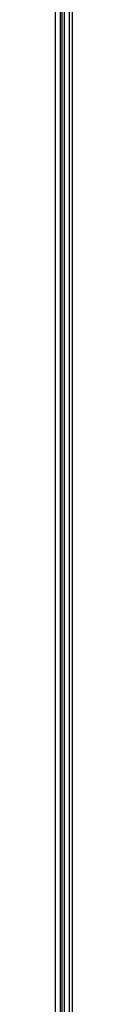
# Model space of a CAD drawing. Header units: millimetres. Extents: x -165 to 165, y -140 to 140.
# Tile 32 of 38: x 164.629 to 164.956, y 9.362 to 28.025. Entities that reach past the tile are written whole.
import ezdxf

# ---------------------------------------------------------------- set-up
doc = ezdxf.new("R2010")
doc.units = ezdxf.units.MM
doc.header["$MEASUREMENT"] = 0
doc.layers.add('Predefinito', color=5, linetype='Continuous')

# ---------------------------------------------------------------- blocks, each defined once
blk = doc.blocks.new('(#617) SUMATRA')
at = {"layer": 'Predefinito'}
for points in [[(164.629, -123.8), (164.629, 123.8)], [(164.796, 123.8), (164.796, -123.8)], [(164.895, -123.8), (164.895, 123.8)], [(164.724, -119.8), (164.724, 119.8)], [(164.756, -119.8), (164.756, 119.8)], [(164.956, -119.8), (164.956, 119.8)], [(164.956, -119.8), (164.956, 119.8)]]:
    blk.add_lwpolyline(points, dxfattribs=at)
blk = doc.blocks.new('(#609) Assem1')
at = {"layer": 'Predefinito'}
blk.add_blockref('(#617) SUMATRA', (0, 0), dxfattribs=at)

msp = doc.modelspace()

# ---------------------------------------------------------------- block references
at = {"layer": 'Predefinito'}
msp.add_blockref('(#609) Assem1', (0, 0), dxfattribs=at)

doc.saveas('drawing.dxf')
